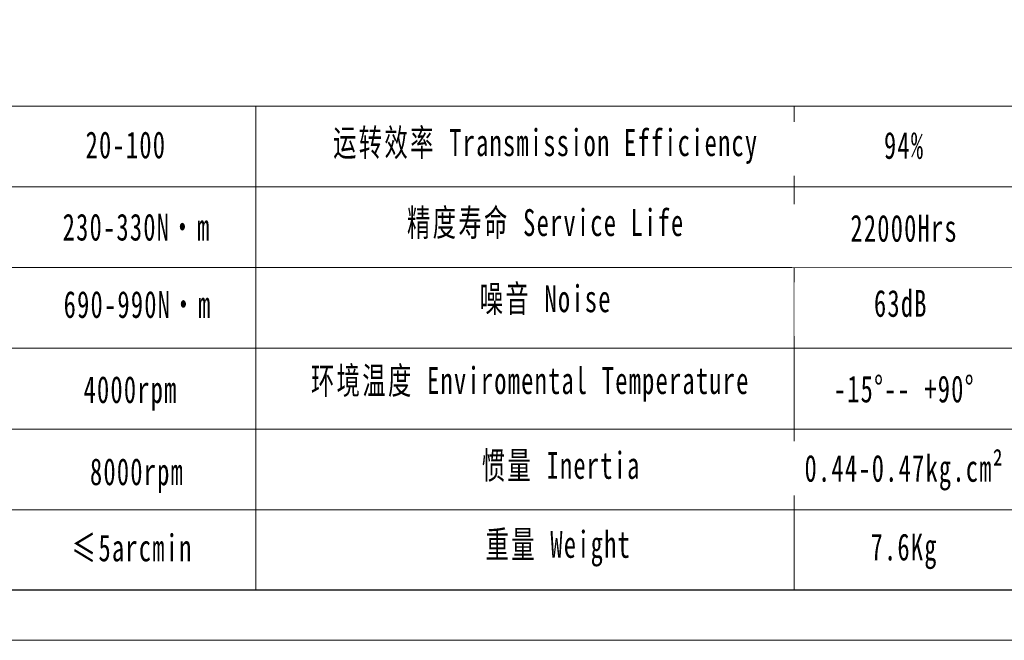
# Model space of a CAD drawing. Header units: millimetres. Extents: x 0 to 782, y 0 to 553.
# Tile 2 of 7: x 233 to 415, y 0 to 115. Entities that reach past the tile are written whole.
import ezdxf

# ---------------------------------------------------------------- set-up
doc = ezdxf.new("R2010")
doc.units = ezdxf.units.MM
doc.header["$LTSCALE"] = 1.2
doc.layers.add('SLD-0', color=7, linetype='Continuous', lineweight=18)
doc.layers.add('图框_外框线', color=7, linetype='Continuous', lineweight=18)
doc.styles.add('标准', font='txt', dxfattribs={"width": 0.667})

msp = doc.modelspace()

# ---------------------------------------------------------------- linework, layer by layer
at = {"layer": 'SLD-0'}
for p, q in [((276.44, 98.73), (276.44, 9.32)), ((375.89, 98.73), (375.89, 9.31))]:
    msp.add_line(p, q, dxfattribs=at)
at = {"layer": '图框_外框线'}
for p, q in [((69.11, 98.73), (773.04, 98.73)), ((136.57, 83.81), (532.19, 83.81)), ((69.11, 68.89), (773.04, 68.89)), ((136.57, 53.97), (773.04, 53.97)), ((136.57, 39.05), (773.04, 39.05)), ((136.57, 24.13), (773.04, 24.13))]:
    msp.add_line(p, q, dxfattribs=at)
at = {"layer": '图框_外框线', "color": 3}
msp.add_lwpolyline([(0, 0), (782.35, 0), (782.35, 553.23), (0, 553.23)], close=True, dxfattribs=at)
at = {"layer": '图框_外框线', "color": 3, "lineweight": 25}
msp.add_lwpolyline([(46.57, 9.31), (773.04, 9.31), (773.04, 543.92), (46.57, 543.92)], close=True, dxfattribs=at)

# ---------------------------------------------------------------- texts
at = {"layer": 'SLD-0', "color": 1, "attachment_point": 2, "line_spacing_factor": 1.15057, "style": '标准'}
for s, insert, char_height, width in [('\\T1.1;运转效率 Transmission Efficiency', (330, 94.47), 4.9728, 84.5053), ('\\T1.1;\\pxqc;20-100', (252.47, 94.05), 4.9728, 21.1433), ('\\T1.1;94%', (396.2, 93.96), 4.973, 63.5954), ('\\T1.1;精度寿命 Service Life', (330, 79.69), 4.9728, 66.3307), ('\\T1.1;230-330N·m', (254.44, 78.85), 4.9728, 41.1877), ('\\T1.1;22000Hrs', (396.2, 78.64), 4.9728, 63.5954), ('\\T1.1;噪音 Noise', (330, 65.62), 4.9728, 43.8796), ('\\T1.1;690-990N·m', (254.62, 64.56), 4.9728, 49.4566), ('\\T1.1;63dB', (395.59, 64.76), 4.973, 32.8145), ('{\\T1.1;环境温度 Enviromental Temperature}', (327.15, 50.49), 4.9728, 144.4507), ('\\T1.1;-15%%D-- +90%%D', (396.2, 48.94), 4.9728, 42.6579), ('\\T1.1;4000rpm', (253.33, 48.83), 4.9728, 34.2645), ('\\T1.1;8000rpm', (254.52, 33.65), 4.9728, 108.734), ('\\T1.1;重量 Weight', (332.32, 20.22), 4.9728, 38.6674), ('\\T1.1;≤5arcmin ', (253.61, 19.57), 4.9728, 38.2531), ('\\T1.1;7.6Kg', (396.2, 19.74), 4.9728, 33.2722)]:
    msp.add_mtext(s, dxfattribs=dict(at, insert=insert, char_height=char_height, width=width))

# ---------------------------------------------------------------- next in the draw order: texts
at = {"layer": 'SLD-0', "color": 1, "char_height": 4.9728, "attachment_point": 2, "style": '标准', "bg_fill": 2}
for s, insert, width in [('{\\f宋体|b0|i0|c134|p2;\\W0.65;扭转刚性 \\fArial|b0|i0|c0|p34;Torsional Rigidity}', (450.02, 93.33), 144.4507), ('\\A1;最大弯曲力矩M{\\H0.7x;\\S^ 2KB;}{\\H0.7x;\\S3^ ;}', (450.19, 78.09), 144.4507), ('{\\f宋体|b0|i0|c134|p2;容许轴向力Max Axial Force}', (450.66, 63.68), 144.4507), ('{\\fSimSun|b0|i0|c134|p2;\\T1.1;设计 \\fArial|b0|i0|c0|p34;Design\\fSimSun|b0|i0|c134|p2;：}', (434.98, 48.75), 63.5954), ('{\\T1.1;日期 Date：}', (433.25, 19.88), 63.5954)]:
    msp.add_mtext(s, dxfattribs=dict(at, insert=insert, width=width))
at = {"layer": 'SLD-0', "color": 1, "insert": (396.2, 34.28), "char_height": 4.9728, "width": 144.4507, "attachment_point": 2, "line_spacing_factor": 1.15057, "style": '标准', "bg_fill": 2}
msp.add_mtext('{\\T1.1;0.44-0.47kg.cm²}', dxfattribs=at)

# ---------------------------------------------------------------- next in the draw order: texts
at = {"layer": 'SLD-0', "color": 1, "insert": (438, 34.69), "char_height": 4.9728, "width": 63.5954, "attachment_point": 2, "style": '标准', "bg_fill": 2}
msp.add_mtext('{\\fSimSun|b0|i0|c134|p2;\\T1.1;复核 \\fArial|b0|i0|c0|p34;Recheck\\fSimSun|b0|i0|c134|p2;：}', dxfattribs=at)
at = {"layer": 'SLD-0', "color": 1, "insert": (332.85, 34.82), "char_height": 4.9728, "width": 44.9254, "attachment_point": 2, "line_spacing_factor": 1.15057, "style": '标准'}
msp.add_mtext('\\T1.1;惯量 Inertia', dxfattribs=at)

doc.saveas('drawing.dxf')
